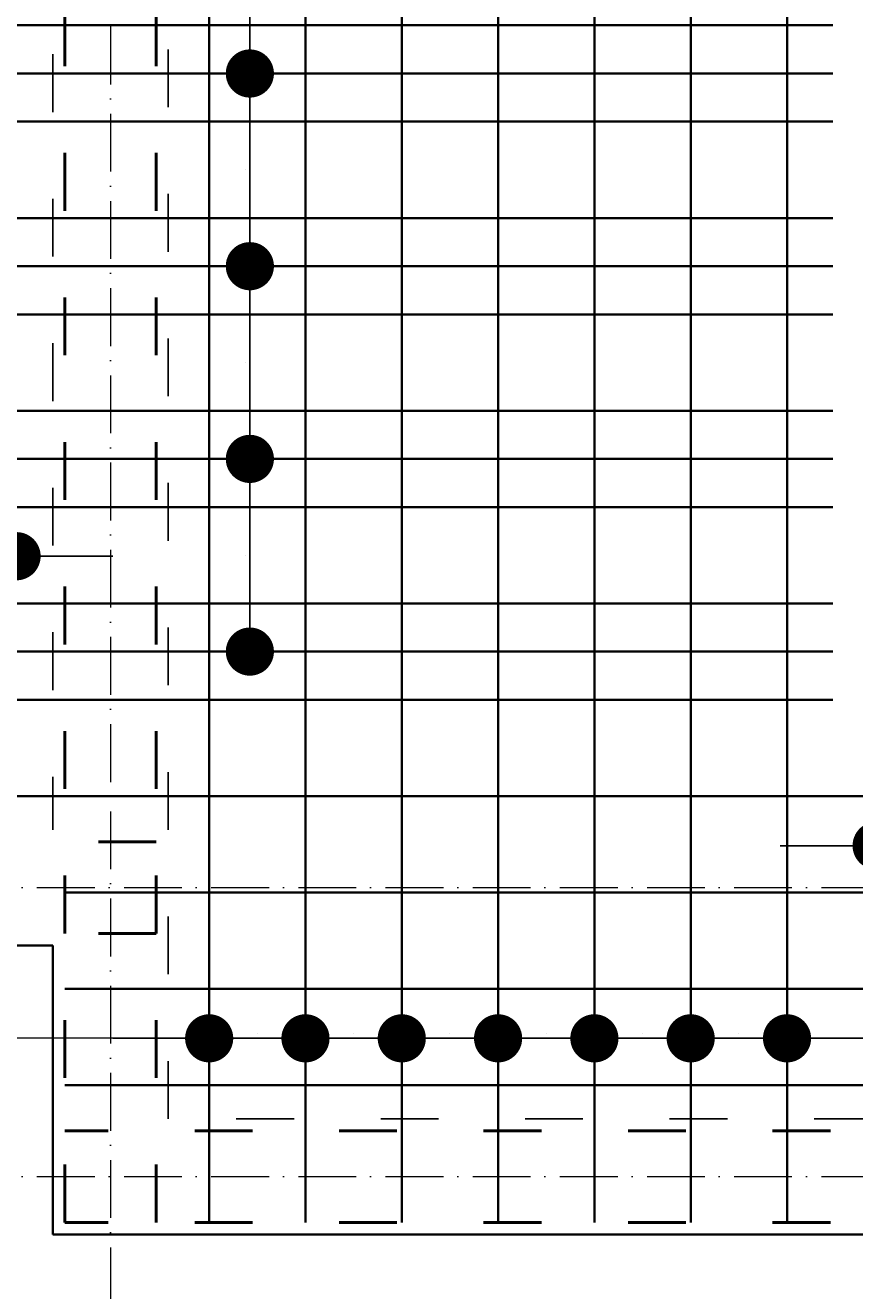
# Model space of a CAD drawing. Header units: millimetres. Extents: x 295948 to 312016, y 6878 to 18016.
# Tile 214 of 252: x 310111 to 310283, y 14041 to 14303. Entities that reach past the tile are written whole.
import ezdxf

# ---------------------------------------------------------------- set-up
doc = ezdxf.new("R2010")
doc.units = ezdxf.units.MM
doc.linetypes.add('ACAD_ISO03W100', pattern=[30, 12, -18])
doc.linetypes.add('ACAD_ISO10W100', pattern=[18, 12, -3, 0, -3])
for name, color, linetype, lineweight in [('konstrukcja', 3, 'Continuous', 35), ('konstrukcja wymiary', 1, 'Continuous', 13), ('osie', 5, 'ACAD_ISO10W100', 13), ('zbrojenie', 4, 'Continuous', 50), ('zbrojenie płyty', 141, 'Continuous', 35)]:
    doc.layers.add(name, color=color, linetype=linetype, lineweight=lineweight)
doc.layers.add('przerywane', color=6, linetype='ACAD_ISO03W100')
doc.styles.add('KONSTRUKCJA', font='romand.shx', dxfattribs={"oblique": 10})
doc.styles.get("Standard").update_dxf_attribs({"font": 'romand.shx', "oblique": 10})
doc.dimstyles.new('150', dxfattribs={"dimtxt": 10, "dimasz": 7, "dimexe": 1.25, "dimexo": 0.625, "dimgap": 3, "dimtad": 1, "dimdec": 0, "dimrnd": 0.5, "dimtxsty": 'KONSTRUKCJA', "dimblk": 'ARCHTICK', "dimcen": 2.5, "dimadec": 0, "dimazin": 0, "dimtfac": 1, "dimtdec": 0, "dimtix": 1, "dimtmove": 0, "dimatfit": 3, "dimfxl": 4, "dimfxlon": 1, "dimarcsym": 0})
doc.dimstyles.new('kropki', dxfattribs={"dimtxt": 0.001, "dimasz": 10, "dimexe": 1.25, "dimexo": 0.625, "dimgap": 1, "dimtad": 1, "dimtxsty": 'Standard', "dimblk": 'DOT', "dimcen": 2.5, "dimadec": 0, "dimazin": 0, "dimtfac": 1, "dimtmove": 0, "dimatfit": 3, "dimfxl": 1, "dimfxlon": 1, "dimarcsym": 0})

# ---------------------------------------------------------------- blocks, each defined once
blk = doc.blocks.new('_ArchTick')
at = {"color": 0, "linetype": 'ByBlock', "lineweight": 13, "const_width": 0.15}
blk.add_lwpolyline([(-0.5, -0.5), (0.5, 0.5)], dxfattribs=at)
blk = doc.blocks.new('*D930')
at = {"layer": 'Defpoints', "color": 0, "transparency": 16777216}
for p in [(310116.63, 14112.22), (309620.63, 14052.22), (310116.63, 13992.22)]:
    blk.add_point(p, dxfattribs=at)
at = {"layer": 'konstrukcja wymiary', "color": 0, "lineweight": -2, "transparency": 16777216}
for p, q in [((309620.63, 13996.22), (309620.63, 13990.97)), ((310116.63, 13996.22), (310116.63, 13990.97)), ((309620.63, 13992.22), (310116.63, 13992.22))]:
    blk.add_line(p, q, dxfattribs=at)
at = {"layer": 'konstrukcja wymiary', "color": 0, "lineweight": -2, "transparency": 16777216, "xscale": 7, "yscale": 7, "zscale": 7, "rotation": 180}
blk.add_blockref('_ArchTick', (309620.63, 13992.22), dxfattribs=at)
at = {"layer": 'konstrukcja wymiary', "color": 0, "lineweight": -2, "transparency": 16777216, "xscale": 7, "yscale": 7, "zscale": 7}
blk.add_blockref('_ArchTick', (310116.63, 13992.22), dxfattribs=at)
at = {"layer": 'konstrukcja wymiary', "color": 0, "transparency": 16777216, "insert": (309868.63, 14000.22), "char_height": 10, "attachment_point": 5, "style": 'KONSTRUKCJA'}
blk.add_mtext('496', dxfattribs=at)
blk = doc.blocks.new('*D931')
at = {"layer": 'Defpoints', "color": 0, "transparency": 16777216}
for p in [(310116.63, 14112.22), (310760.63, 14052.22), (310760.63, 13992.22)]:
    blk.add_point(p, dxfattribs=at)
at = {"layer": 'konstrukcja wymiary', "color": 0, "lineweight": -2, "transparency": 16777216}
for p, q in [((310116.63, 13996.22), (310116.63, 13990.97)), ((310760.63, 13996.22), (310760.63, 13990.97)), ((310116.63, 13992.22), (310760.63, 13992.22))]:
    blk.add_line(p, q, dxfattribs=at)
at = {"layer": 'konstrukcja wymiary', "color": 0, "lineweight": -2, "transparency": 16777216, "xscale": 7, "yscale": 7, "zscale": 7, "rotation": 180}
blk.add_blockref('_ArchTick', (310116.63, 13992.22), dxfattribs=at)
at = {"layer": 'konstrukcja wymiary', "color": 0, "lineweight": -2, "transparency": 16777216, "xscale": 7, "yscale": 7, "zscale": 7}
blk.add_blockref('_ArchTick', (310760.63, 13992.22), dxfattribs=at)
at = {"layer": 'konstrukcja wymiary', "color": 0, "transparency": 16777216, "insert": (310438.63, 14000.22), "char_height": 10, "attachment_point": 5, "style": 'KONSTRUKCJA'}
blk.add_mtext('644', dxfattribs=at)
blk = doc.blocks.new('_Dot')
at = {"color": 0, "linetype": 'ByBlock', "lineweight": -2}
blk.add_line((-0.5, 0), (-1, 0), dxfattribs=at)
at = {"color": 0, "linetype": 'ByBlock', "const_width": 0.5}
blk.add_lwpolyline([(-0.25, 0, 1), (0.25, 0, 1)], format="xyb", close=True, dxfattribs=at)
blk = doc.blocks.new('*D1188')
at = {"layer": 'Defpoints', "color": 0, "transparency": 16777216}
for p in [(310149.13, 14333.22), (310149.13, 14293.22), (310157.58, 14293.22)]:
    blk.add_point(p, dxfattribs=at)
at = {"layer": 'konstrukcja wymiary', "color": 0, "lineweight": -2, "transparency": 16777216}
for p, q in [((310156.58, 14333.22), (310158.83, 14333.22)), ((310157.58, 14323.22), (310157.58, 14303.22)), ((310156.58, 14293.22), (310158.83, 14293.22))]:
    blk.add_line(p, q, dxfattribs=at)
at = {"layer": 'konstrukcja wymiary', "color": 0, "lineweight": -2, "transparency": 16777216, "xscale": 10, "yscale": 10, "zscale": 10}
for p, rotation in [((310157.58, 14333.22), 90), ((310157.58, 14293.22), 270)]:
    blk.add_blockref('_Dot', p, dxfattribs=dict(at, rotation=rotation))
at = {"layer": 'konstrukcja wymiary', "color": 0, "transparency": 16777216, "insert": (310156.58, 14313.22), "char_height": 0.001, "attachment_point": 5, "rotation": 90}
blk.add_mtext('40', dxfattribs=at)
blk = doc.blocks.new('*D1189')
at = {"layer": 'Defpoints', "color": 0, "transparency": 16777216}
for p in [(310149.13, 14293.22), (310149.13, 14253.22), (310157.58, 14253.22)]:
    blk.add_point(p, dxfattribs=at)
at = {"layer": 'konstrukcja wymiary', "color": 0, "lineweight": -2, "transparency": 16777216}
for p, q in [((310156.58, 14293.22), (310158.83, 14293.22)), ((310157.58, 14283.22), (310157.58, 14263.22)), ((310156.58, 14253.22), (310158.83, 14253.22))]:
    blk.add_line(p, q, dxfattribs=at)
at = {"layer": 'konstrukcja wymiary', "color": 0, "lineweight": -2, "transparency": 16777216, "xscale": 10, "yscale": 10, "zscale": 10}
for p, rotation in [((310157.58, 14293.22), 90), ((310157.58, 14253.22), 270)]:
    blk.add_blockref('_Dot', p, dxfattribs=dict(at, rotation=rotation))
at = {"layer": 'konstrukcja wymiary', "color": 0, "transparency": 16777216, "insert": (310156.58, 14273.22), "char_height": 0.001, "attachment_point": 5, "rotation": 90}
blk.add_mtext('40', dxfattribs=at)
blk = doc.blocks.new('*D1196')
at = {"layer": 'Defpoints', "color": 0, "transparency": 16777216}
for p in [(310149.13, 14253.22), (310149.13, 14213.22), (310157.58, 14213.22)]:
    blk.add_point(p, dxfattribs=at)
at = {"layer": 'konstrukcja wymiary', "color": 0, "lineweight": -2, "transparency": 16777216}
for p, q in [((310156.58, 14253.22), (310158.83, 14253.22)), ((310157.58, 14243.22), (310157.58, 14223.22)), ((310156.58, 14213.22), (310158.83, 14213.22))]:
    blk.add_line(p, q, dxfattribs=at)
at = {"layer": 'konstrukcja wymiary', "color": 0, "lineweight": -2, "transparency": 16777216, "xscale": 10, "yscale": 10, "zscale": 10}
for p, rotation in [((310157.58, 14253.22), 90), ((310157.58, 14213.22), 270)]:
    blk.add_blockref('_Dot', p, dxfattribs=dict(at, rotation=rotation))
at = {"layer": 'konstrukcja wymiary', "color": 0, "transparency": 16777216, "insert": (310156.58, 14233.22), "char_height": 0.001, "attachment_point": 5, "rotation": 90}
blk.add_mtext('40', dxfattribs=at)
blk = doc.blocks.new('*D1197')
at = {"layer": 'Defpoints', "color": 0, "transparency": 16777216}
for p in [(310149.13, 14213.22), (310149.13, 14173.22), (310157.58, 14173.22)]:
    blk.add_point(p, dxfattribs=at)
at = {"layer": 'konstrukcja wymiary', "color": 0, "lineweight": -2, "transparency": 16777216}
for p, q in [((310156.58, 14213.22), (310158.83, 14213.22)), ((310157.58, 14203.22), (310157.58, 14183.22)), ((310156.58, 14173.22), (310158.83, 14173.22))]:
    blk.add_line(p, q, dxfattribs=at)
at = {"layer": 'konstrukcja wymiary', "color": 0, "lineweight": -2, "transparency": 16777216, "xscale": 10, "yscale": 10, "zscale": 10}
for p, rotation in [((310157.58, 14213.22), 90), ((310157.58, 14173.22), 270)]:
    blk.add_blockref('_Dot', p, dxfattribs=dict(at, rotation=rotation))
at = {"layer": 'konstrukcja wymiary', "color": 0, "transparency": 16777216, "insert": (310156.58, 14193.22), "char_height": 0.001, "attachment_point": 5, "rotation": 90}
blk.add_mtext('40', dxfattribs=at)
blk = doc.blocks.new('*D1503')
at = {"layer": 'Defpoints', "color": 0, "transparency": 16777216}
for p in [(310169.13, 14092.94), (310149.13, 14083.22), (310169.13, 14083.22)]:
    blk.add_point(p, dxfattribs=at)
at = {"layer": 'konstrukcja wymiary', "color": 0, "lineweight": -2, "transparency": 16777216}
for p, q in [((310139.13, 14092.94), (310129.13, 14092.94)), ((310149.13, 14091.94), (310149.13, 14094.19)), ((310149.13, 14092.94), (310169.13, 14092.94)), ((310169.13, 14091.94), (310169.13, 14094.19)), ((310179.13, 14092.94), (310189.13, 14092.94))]:
    blk.add_line(p, q, dxfattribs=at)
at = {"layer": 'konstrukcja wymiary', "color": 0, "lineweight": -2, "transparency": 16777216, "xscale": 10, "yscale": 10, "zscale": 10}
blk.add_blockref('_Dot', (310149.13, 14092.94), dxfattribs=at)
at = {"layer": 'konstrukcja wymiary', "color": 0, "lineweight": -2, "transparency": 16777216, "xscale": 10, "yscale": 10, "zscale": 10, "rotation": 180}
blk.add_blockref('_Dot', (310169.13, 14092.94), dxfattribs=at)
at = {"layer": 'konstrukcja wymiary', "color": 0, "transparency": 16777216, "insert": (310159.13, 14093.94), "char_height": 0.001, "attachment_point": 5}
blk.add_mtext('20', dxfattribs=at)
blk = doc.blocks.new('*D1504')
at = {"layer": 'Defpoints', "color": 0, "transparency": 16777216}
for p in [(310189.13, 14092.94), (310169.13, 14083.22), (310189.13, 14083.22)]:
    blk.add_point(p, dxfattribs=at)
at = {"layer": 'konstrukcja wymiary', "color": 0, "lineweight": -2, "transparency": 16777216}
for p, q in [((310159.13, 14092.94), (310149.13, 14092.94)), ((310169.13, 14091.94), (310169.13, 14094.19)), ((310169.13, 14092.94), (310189.13, 14092.94)), ((310189.13, 14091.94), (310189.13, 14094.19)), ((310199.13, 14092.94), (310209.13, 14092.94))]:
    blk.add_line(p, q, dxfattribs=at)
at = {"layer": 'konstrukcja wymiary', "color": 0, "lineweight": -2, "transparency": 16777216, "xscale": 10, "yscale": 10, "zscale": 10}
blk.add_blockref('_Dot', (310169.13, 14092.94), dxfattribs=at)
at = {"layer": 'konstrukcja wymiary', "color": 0, "lineweight": -2, "transparency": 16777216, "xscale": 10, "yscale": 10, "zscale": 10, "rotation": 180}
blk.add_blockref('_Dot', (310189.13, 14092.94), dxfattribs=at)
at = {"layer": 'konstrukcja wymiary', "color": 0, "transparency": 16777216, "insert": (310179.13, 14093.94), "char_height": 0.001, "attachment_point": 5}
blk.add_mtext('20', dxfattribs=at)
blk = doc.blocks.new('*D1505')
at = {"layer": 'Defpoints', "color": 0, "transparency": 16777216}
for p in [(310209.13, 14092.94), (310189.13, 14083.22), (310209.13, 14083.22)]:
    blk.add_point(p, dxfattribs=at)
at = {"layer": 'konstrukcja wymiary', "color": 0, "lineweight": -2, "transparency": 16777216}
for p, q in [((310179.13, 14092.94), (310169.13, 14092.94)), ((310189.13, 14091.94), (310189.13, 14094.19)), ((310189.13, 14092.94), (310209.13, 14092.94)), ((310209.13, 14091.94), (310209.13, 14094.19)), ((310219.13, 14092.94), (310229.13, 14092.94))]:
    blk.add_line(p, q, dxfattribs=at)
at = {"layer": 'konstrukcja wymiary', "color": 0, "lineweight": -2, "transparency": 16777216, "xscale": 10, "yscale": 10, "zscale": 10}
blk.add_blockref('_Dot', (310189.13, 14092.94), dxfattribs=at)
at = {"layer": 'konstrukcja wymiary', "color": 0, "lineweight": -2, "transparency": 16777216, "xscale": 10, "yscale": 10, "zscale": 10, "rotation": 180}
blk.add_blockref('_Dot', (310209.13, 14092.94), dxfattribs=at)
at = {"layer": 'konstrukcja wymiary', "color": 0, "transparency": 16777216, "insert": (310199.13, 14093.94), "char_height": 0.001, "attachment_point": 5}
blk.add_mtext('20', dxfattribs=at)
blk = doc.blocks.new('*D1506')
at = {"layer": 'Defpoints', "color": 0, "transparency": 16777216}
for p in [(310229.13, 14092.94), (310209.13, 14083.22), (310229.13, 14083.22)]:
    blk.add_point(p, dxfattribs=at)
at = {"layer": 'konstrukcja wymiary', "color": 0, "lineweight": -2, "transparency": 16777216}
for p, q in [((310199.13, 14092.94), (310189.13, 14092.94)), ((310209.13, 14091.94), (310209.13, 14094.19)), ((310209.13, 14092.94), (310229.13, 14092.94)), ((310229.13, 14091.94), (310229.13, 14094.19)), ((310239.13, 14092.94), (310249.13, 14092.94))]:
    blk.add_line(p, q, dxfattribs=at)
at = {"layer": 'konstrukcja wymiary', "color": 0, "lineweight": -2, "transparency": 16777216, "xscale": 10, "yscale": 10, "zscale": 10}
blk.add_blockref('_Dot', (310209.13, 14092.94), dxfattribs=at)
at = {"layer": 'konstrukcja wymiary', "color": 0, "lineweight": -2, "transparency": 16777216, "xscale": 10, "yscale": 10, "zscale": 10, "rotation": 180}
blk.add_blockref('_Dot', (310229.13, 14092.94), dxfattribs=at)
at = {"layer": 'konstrukcja wymiary', "color": 0, "transparency": 16777216, "insert": (310219.13, 14093.94), "char_height": 0.001, "attachment_point": 5}
blk.add_mtext('20', dxfattribs=at)
blk = doc.blocks.new('*D1507')
at = {"layer": 'Defpoints', "color": 0, "transparency": 16777216}
for p in [(310249.13, 14092.94), (310229.13, 14083.22), (310249.13, 14083.22)]:
    blk.add_point(p, dxfattribs=at)
at = {"layer": 'konstrukcja wymiary', "color": 0, "lineweight": -2, "transparency": 16777216}
for p, q in [((310219.13, 14092.94), (310209.13, 14092.94)), ((310229.13, 14091.94), (310229.13, 14094.19)), ((310229.13, 14092.94), (310249.13, 14092.94)), ((310249.13, 14091.94), (310249.13, 14094.19)), ((310259.13, 14092.94), (310269.13, 14092.94))]:
    blk.add_line(p, q, dxfattribs=at)
at = {"layer": 'konstrukcja wymiary', "color": 0, "lineweight": -2, "transparency": 16777216, "xscale": 10, "yscale": 10, "zscale": 10}
blk.add_blockref('_Dot', (310229.13, 14092.94), dxfattribs=at)
at = {"layer": 'konstrukcja wymiary', "color": 0, "lineweight": -2, "transparency": 16777216, "xscale": 10, "yscale": 10, "zscale": 10, "rotation": 180}
blk.add_blockref('_Dot', (310249.13, 14092.94), dxfattribs=at)
at = {"layer": 'konstrukcja wymiary', "color": 0, "transparency": 16777216, "insert": (310239.13, 14093.94), "char_height": 0.001, "attachment_point": 5}
blk.add_mtext('20', dxfattribs=at)
blk = doc.blocks.new('*D1508')
at = {"layer": 'Defpoints', "color": 0, "transparency": 16777216}
for p in [(310269.13, 14092.94), (310249.13, 14083.22), (310269.13, 14083.22)]:
    blk.add_point(p, dxfattribs=at)
at = {"layer": 'konstrukcja wymiary', "color": 0, "lineweight": -2, "transparency": 16777216}
for p, q in [((310239.13, 14092.94), (310229.13, 14092.94)), ((310249.13, 14091.94), (310249.13, 14094.19)), ((310249.13, 14092.94), (310269.13, 14092.94)), ((310269.13, 14091.94), (310269.13, 14094.19)), ((310279.13, 14092.94), (310289.13, 14092.94))]:
    blk.add_line(p, q, dxfattribs=at)
at = {"layer": 'konstrukcja wymiary', "color": 0, "lineweight": -2, "transparency": 16777216, "xscale": 10, "yscale": 10, "zscale": 10}
blk.add_blockref('_Dot', (310249.13, 14092.94), dxfattribs=at)
at = {"layer": 'konstrukcja wymiary', "color": 0, "lineweight": -2, "transparency": 16777216, "xscale": 10, "yscale": 10, "zscale": 10, "rotation": 180}
blk.add_blockref('_Dot', (310269.13, 14092.94), dxfattribs=at)
at = {"layer": 'konstrukcja wymiary', "color": 0, "transparency": 16777216, "insert": (310259.13, 14093.94), "char_height": 0.001, "attachment_point": 5}
blk.add_mtext('20', dxfattribs=at)
blk = doc.blocks.new('*D1509')
at = {"layer": 'Defpoints', "color": 0, "transparency": 16777216}
for p in [(310671.68, 14092.94), (310269.13, 14083.22), (310671.68, 14083.22)]:
    blk.add_point(p, dxfattribs=at)
at = {"layer": 'konstrukcja wymiary', "color": 0, "lineweight": -2, "transparency": 16777216}
for p, q in [((310269.13, 14091.94), (310269.13, 14094.19)), ((310279.13, 14092.94), (310661.68, 14092.94)), ((310671.68, 14091.94), (310671.68, 14094.19))]:
    blk.add_line(p, q, dxfattribs=at)
at = {"layer": 'konstrukcja wymiary', "color": 0, "lineweight": -2, "transparency": 16777216, "xscale": 10, "yscale": 10, "zscale": 10, "rotation": 180}
blk.add_blockref('_Dot', (310269.13, 14092.94), dxfattribs=at)
at = {"layer": 'konstrukcja wymiary', "color": 0, "lineweight": -2, "transparency": 16777216, "xscale": 10, "yscale": 10, "zscale": 10}
blk.add_blockref('_Dot', (310671.68, 14092.94), dxfattribs=at)
at = {"layer": 'konstrukcja wymiary', "color": 0, "transparency": 16777216, "insert": (310470.4, 14093.94), "char_height": 0.001, "attachment_point": 5}
blk.add_mtext('402,55', dxfattribs=at)
blk = doc.blocks.new('*D1499')
at = {"layer": 'Defpoints', "color": 0, "transparency": 16777216}
for p in [(310307.74, 14132.93), (310287.74, 14124.22), (310307.74, 14124.22)]:
    blk.add_point(p, dxfattribs=at)
at = {"layer": 'konstrukcja wymiary', "color": 0, "lineweight": -2, "transparency": 16777216}
for p, q in [((310277.74, 14132.93), (310267.74, 14132.93)), ((310287.74, 14131.93), (310287.74, 14134.18)), ((310287.74, 14132.93), (310307.74, 14132.93)), ((310307.74, 14131.93), (310307.74, 14134.18)), ((310317.74, 14132.93), (310327.74, 14132.93))]:
    blk.add_line(p, q, dxfattribs=at)
at = {"layer": 'konstrukcja wymiary', "color": 0, "lineweight": -2, "transparency": 16777216, "xscale": 10, "yscale": 10, "zscale": 10}
blk.add_blockref('_Dot', (310287.74, 14132.93), dxfattribs=at)
at = {"layer": 'konstrukcja wymiary', "color": 0, "lineweight": -2, "transparency": 16777216, "xscale": 10, "yscale": 10, "zscale": 10, "rotation": 180}
blk.add_blockref('_Dot', (310307.74, 14132.93), dxfattribs=at)
at = {"layer": 'konstrukcja wymiary', "color": 0, "transparency": 16777216, "insert": (310297.74, 14133.93), "char_height": 0.001, "attachment_point": 5}
blk.add_mtext('20', dxfattribs=at)
blk = doc.blocks.new('*D1531')
at = {"layer": 'Defpoints', "color": 0, "transparency": 16777216}
for p in [(310109.13, 14193.02), (310089.13, 14183.22), (310109.13, 14183.22)]:
    blk.add_point(p, dxfattribs=at)
at = {"layer": 'konstrukcja wymiary', "color": 0, "lineweight": -2, "transparency": 16777216}
for p, q in [((310079.13, 14193.02), (310069.13, 14193.02)), ((310089.13, 14192.02), (310089.13, 14194.27)), ((310089.13, 14193.02), (310109.13, 14193.02)), ((310109.13, 14192.02), (310109.13, 14194.27)), ((310119.13, 14193.02), (310129.13, 14193.02))]:
    blk.add_line(p, q, dxfattribs=at)
at = {"layer": 'konstrukcja wymiary', "color": 0, "lineweight": -2, "transparency": 16777216, "xscale": 10, "yscale": 10, "zscale": 10}
blk.add_blockref('_Dot', (310089.13, 14193.02), dxfattribs=at)
at = {"layer": 'konstrukcja wymiary', "color": 0, "lineweight": -2, "transparency": 16777216, "xscale": 10, "yscale": 10, "zscale": 10, "rotation": 180}
blk.add_blockref('_Dot', (310109.13, 14193.02), dxfattribs=at)
at = {"layer": 'konstrukcja wymiary', "color": 0, "transparency": 16777216, "insert": (310099.13, 14194.02), "char_height": 0.001, "attachment_point": 5}
blk.add_mtext('20', dxfattribs=at)

msp = doc.modelspace()

# ---------------------------------------------------------------- linework, layer by layer
at = {"layer": 'konstrukcja'}
for p, q in [((310116.631, 14112.224), (309620.631, 14112.224)), ((310116.631, 14112.224), (310116.631, 14052.224)), ((310116.631, 14052.224), (310760.631, 14052.224))]:
    msp.add_line(p, q, dxfattribs=at)
at = {"layer": 'konstrukcja wymiary'}
msp.add_line((310440.018, 14092.941), (310041.853, 14092.941), dxfattribs=at)
at = {"layer": 'osie'}
for p, q in [((310128.631, 15606.148), (310128.631, 13976.332)), ((308773.963, 14124.224), (310778.683, 14124.224)), ((308773.963, 14064.224), (310778.683, 14064.224))]:
    msp.add_line(p, q, dxfattribs=at)
at = {"layer": 'przerywane'}
for p, q in [((310116.631, 14687.224), (310116.631, 14136.224)), ((310140.631, 14076.224), (310140.631, 14687.224)), ((309884.631, 14136.224), (310116.631, 14136.224)), ((310736.748, 14076.224), (310140.631, 14076.224))]:
    msp.add_line(p, q, dxfattribs=at)
at = {"layer": 'zbrojenie', "linetype": 'ACAD_ISO03W100'}
for p, q in [((310119.131, 14054.724), (310119.131, 14708.724)), ((310138.131, 14054.724), (310138.131, 14708.724)), ((310138.131, 14133.724), (309599.131, 14133.724)), ((310138.131, 14114.724), (309599.131, 14114.724)), ((310758.131, 14073.724), (310119.131, 14073.724)), ((310758.131, 14054.724), (310119.131, 14054.724))]:
    msp.add_line(p, q, dxfattribs=at)
at = {"layer": 'zbrojenie płyty'}
for p, q in [((310149.131, 14849.224), (310149.131, 14054.724)), ((310169.131, 14849.224), (310169.131, 14054.724)), ((310189.131, 14849.224), (310189.131, 14054.724)), ((310209.131, 14849.224), (310209.131, 14054.724)), ((310229.131, 14849.224), (310229.131, 14054.724)), ((310249.131, 14849.224), (310249.131, 14054.724)), ((310269.131, 14849.224), (310269.131, 14054.724)), ((309887.189, 14303.224), (310278.631, 14303.224)), ((309978.631, 14293.224), (310278.631, 14293.224)), ((309887.189, 14283.224), (310278.631, 14283.224)), ((309887.189, 14263.224), (310278.631, 14263.224)), ((309978.631, 14253.224), (310278.631, 14253.224)), ((309887.189, 14243.224), (310278.631, 14243.224)), ((309887.189, 14223.224), (310278.631, 14223.224)), ((309978.631, 14213.224), (310278.631, 14213.224)), ((309887.189, 14203.224), (310278.631, 14203.224)), ((309887.189, 14183.224), (310278.631, 14183.224)), ((309978.631, 14173.224), (310278.631, 14173.224)), ((309887.189, 14163.224), (310278.631, 14163.224)), ((309887.189, 14143.224), (310758.131, 14143.224)), ((310119.131, 14123.224), (310758.131, 14123.224)), ((310119.131, 14103.224), (310758.131, 14103.224)), ((310119.131, 14083.224), (310758.131, 14083.224))]:
    msp.add_line(p, q, dxfattribs=at)

# ---------------------------------------------------------------- dimensions: what is measured, and where the dimension line sits
at = {"layer": 'konstrukcja wymiary'}
for base, p1, p2, picture, middle in [((310157.578, 14293.224), (310149.131, 14333.224), (310149.131, 14293.224), '*D1188', (310156.578, 14313.224)), ((310157.578, 14253.224), (310149.131, 14293.224), (310149.131, 14253.224), '*D1189', (310156.578, 14273.224)), ((310157.578, 14213.224), (310149.131, 14253.224), (310149.131, 14213.224), '*D1196', (310156.578, 14233.224)), ((310157.578, 14173.224), (310149.131, 14213.224), (310149.131, 14173.224), '*D1197', (310156.578, 14193.224))]:
    dim = msp.add_linear_dim(base=base, p1=p1, p2=p2, angle=90, dimstyle='kropki', override={"dimtmove": 1}, dxfattribs=at)
    dim.commit()
    dim.dimension.update_dxf_attribs({"geometry": picture, "text_midpoint": middle})
for base, p1, p2, dimstyle, picture, middle in [((310109.131, 14193.022), (310089.131, 14183.224), (310109.131, 14183.224), 'kropki', '*D1531', (310099.131, 14194.023)), ((310116.631, 13992.224), (309620.631, 14052.224), (310116.631, 14112.224), '150', '*D930', (309868.631, 14000.224)), ((310760.631, 13992.224), (310116.631, 14112.224), (310760.631, 14052.224), '150', '*D931', (310438.631, 14000.224)), ((310189.131, 14092.941), (310169.131, 14083.224), (310189.131, 14083.224), 'kropki', '*D1504', (310179.131, 14093.942)), ((310209.131, 14092.941), (310189.131, 14083.224), (310209.131, 14083.224), 'kropki', '*D1505', (310199.131, 14093.942)), ((310229.131, 14092.941), (310209.131, 14083.224), (310229.131, 14083.224), 'kropki', '*D1506', (310219.131, 14093.942)), ((310249.131, 14092.941), (310229.131, 14083.224), (310249.131, 14083.224), 'kropki', '*D1507', (310239.131, 14093.942)), ((310269.131, 14092.941), (310249.131, 14083.224), (310269.131, 14083.224), 'kropki', '*D1508', (310259.131, 14093.942)), ((310671.678, 14092.941), (310269.131, 14083.224), (310671.678, 14083.224), 'kropki', '*D1509', (310470.405, 14093.942))]:
    dim = msp.add_linear_dim(base=base, p1=p1, p2=p2, dimstyle=dimstyle, override={"dimtmove": 1}, dxfattribs=at)
    dim.commit()
    dim.dimension.update_dxf_attribs({"geometry": picture, "text_midpoint": middle})
for base, p1, p2, picture, middle in [((310307.744, 14132.931), (310287.744, 14124.224), (310307.744, 14124.224), '*D1499', (310297.744, 14133.931)), ((310169.131, 14092.941), (310149.131, 14083.224), (310169.131, 14083.224), '*D1503', (310159.131, 14093.942))]:
    dim = msp.add_linear_dim(base=base, p1=p1, p2=p2, dimstyle='kropki', dxfattribs=at)
    dim.commit()
    dim.dimension.update_dxf_attribs({"geometry": picture, "text_midpoint": middle})

doc.saveas('drawing.dxf')
